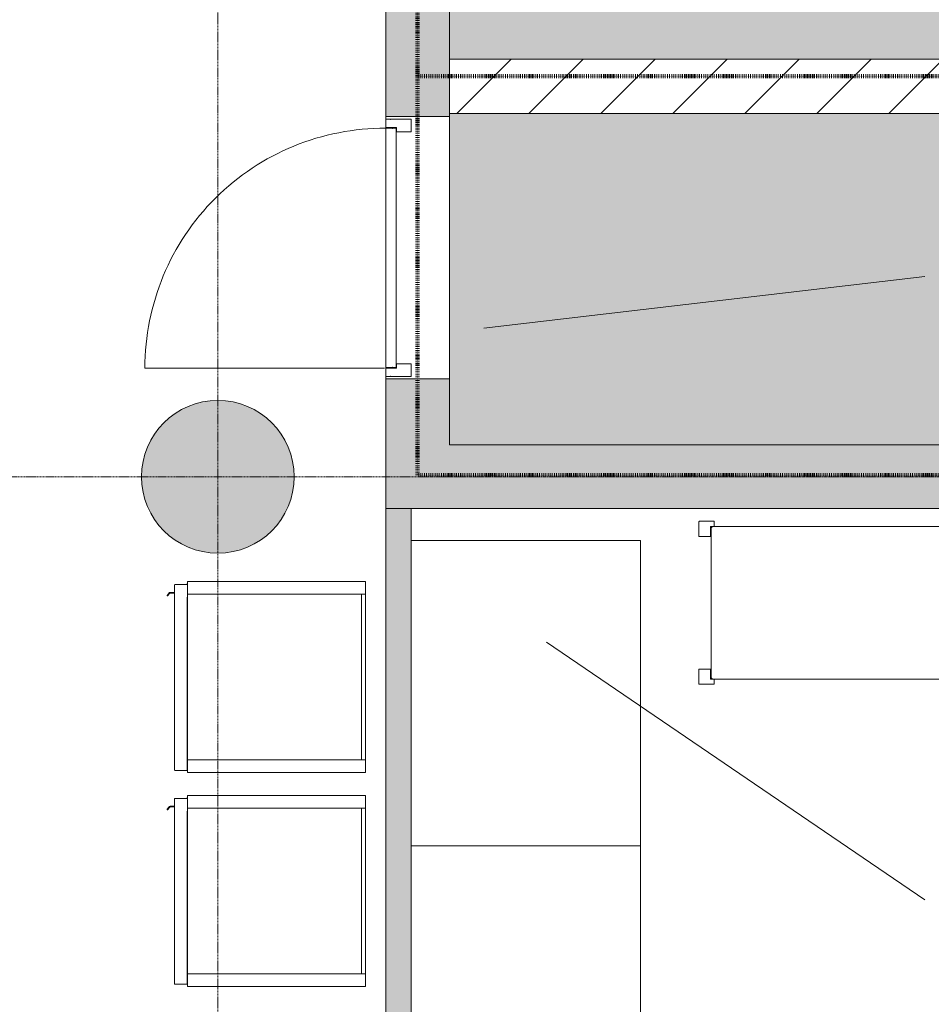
# Model space of a CAD drawing. Header units: millimetres. Extents: x -281 to 121694, y -16481 to 65128.
# Tile 221 of 256: x 16422 to 20003, y 41528 to 45395. Entities that reach past the tile are written whole.
import ezdxf

# ---------------------------------------------------------------- set-up
doc = ezdxf.new("R2010")
doc.units = ezdxf.units.MM
for name, pattern in [('ARC FS 060 minutes', [7.2, 2.4, -1.6, 0, -1.6, 0, -1.6]), ('Grid Line', [12, 6, -2, 2, -2]), ('NLRS_Dash-0_6mm_Space-0_6mm_cpz', [1.2, 0.6, -0.6])]:
    doc.linetypes.add(name, pattern=pattern)
for name, color, linetype, lineweight in [('A--A23__Vloeren', 8, 'Continuous', 5), ('A--A2__Ruwbouw', 8, 'Continuous', 5), ('A--L$01A__Algemeen', 7, 'Continuous', 5), ('A--L$07A__Stramien', 1, 'Continuous', 5), ('A--L21__Buitenwanden', 3, 'Continuous', 5), ('A--L22__Binnenwanden', 2, 'Continuous', 5), ('A--L23__Vloeren', 3, 'Continuous', 5), ('A--L28__Hoofddraagconstructies', 3, 'Continuous', 5), ('A--L3__Afbouw', 2, 'Continuous', 5), ('A--L5__InstallatiesW', 7, 'Continuous', 5), ('A--L82__LosseGebruikersInvent', 1, 'Continuous', 5), ('A--L8__LosseInventaris', 1, 'Continuous', 5), ('A--LD30__DetailPenMiddel', 3, 'NLRS_Dash-0_6mm_Space-0_6mm_cpz', 5), ('A--TR9__AlgVoorz', 1, 'Continuous', 5)]:
    doc.layers.add(name, color=color, linetype=linetype, lineweight=lineweight)

# ---------------------------------------------------------------- blocks, each defined once
blk = doc.blocks.new('TBR-B-BWK-C-BES-ARC-R25_rvt-1-L_80_ 13')
at = {"layer": 'A--A2__Ruwbouw'}
h = blk.add_hatch(color=21, dxfattribs=at)
h.paths.add_polyline_path([(18110, 43725), (18110, 43985), (17860, 43985), (17860, 43725), (17938.6, 43725)])
h.paths.add_polyline_path([(17860, 45015), (18110, 45015), (18110, 46090), (17860, 46090), (17860, 45343.1)])
h.paths.add_polyline_path([(17860, 47540), (18110, 47540), (18110, 49790), (17860, 49790), (17860, 47676.6)])
blk.add_hatch(color=21, dxfattribs=at).paths.add_polyline_path([(20178.7, 43475), (22240, 43475), (22240, 43725), (17860, 43725), (17860, 43475), (19805.3, 43475)])
at = {"layer": 'A--L28__Hoofddraagconstructies'}
blk.add_hatch(color=21, dxfattribs=at).paths.add_polyline_path([(17200, 43300), (17258.5, 43305.8), (17314.8, 43322.8), (17366.7, 43350.6), (17412.1, 43387.9), (17449.4, 43433.3), (17477.2, 43485.2), (17494.2, 43541.5), (17500, 43600), (17494.2, 43658.5), (17477.2, 43714.8), (17449.4, 43766.7), (17412.1, 43812.1), (17366.7, 43849.4), (17314.8, 43877.2), (17258.5, 43894.2), (17200, 43900), (17141.5, 43894.2), (17085.2, 43877.2), (17033.3, 43849.4), (16987.9, 43812.1), (16950.6, 43766.7), (16922.8, 43714.8), (16905.8, 43658.5), (16900, 43600), (16905.8, 43541.5), (16922.8, 43485.2), (16950.6, 43433.3), (16987.9, 43387.9), (17033.3, 43350.6), (17085.2, 43322.8), (17141.5, 43305.8), (17191.9, 43300.8)])
at = {"layer": 'A--L22__Binnenwanden', "color": 241, "lineweight": 18}
for p, q in [((17860, 46090), (17860, 45015)), ((18110, 45015), (18110, 45240)), ((17860, 45015), (18110, 45015)), ((17860, 45004), (17860, 45015)), ((18110, 45015), (18110, 43985)), ((17860, 44968.5), (17860, 44971)), ((17860, 44027), (17860, 44029.5)), ((17860, 43985), (17860, 43994)), ((17860, 43985), (17860, 43725)), ((18110, 43985), (17860, 43985)), ((18110, 43725), (18110, 43985)), ((17860, 43725), (17860, 43475)), ((21990, 43725), (18110, 43725)), ((17860, 43475), (22240, 43475))]:
    blk.add_line(p, q, dxfattribs=at)
at = {"layer": 'A--L28__Hoofddraagconstructies', "color": 241, "lineweight": 18}
for start, end in [(0, 180), (180, 0)]:
    blk.add_arc((17200, 43600), 300, start, end, dxfattribs=at)
blk = doc.blocks.new('65_GM_LIB_fire separation vertical_gen_arc - 060 minutes-2389495-L_80_ 13')
at = {"layer": 'A--L$01A__Algemeen', "linetype": 'ARC FS 060 minutes', "lineweight": 100}
blk.add_line((0, 0), (6152.2, 0), dxfattribs=at)
blk = doc.blocks.new('65_GM_LIB_fire separation vertical_gen_arc - 060 minutes-2429407-L_80_ 13')
at = {"layer": 'A--L$01A__Algemeen', "linetype": 'ARC FS 060 minutes', "lineweight": 100}
blk.add_line((0, 0), (4202, 0), dxfattribs=at)
blk = doc.blocks.new('TBR-B-INS-BR-ARC-R25_rvt-1-L_80_ 13')
at = {"layer": 'A--L$01A__Algemeen', "color": 130, "lineweight": 9}
for name, p, rotation in [('65_GM_LIB_fire separation vertical_gen_arc - 060 minutes-2389495-L_80_ 13', (17985, 43606.5), 89.9999999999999), ('65_GM_LIB_fire separation vertical_gen_arc - 060 minutes-2429407-L_80_ 13', (22187, 45173.5), 180), ('65_GM_LIB_fire separation vertical_gen_arc - 060 minutes-2429407-L_80_ 13', (22187, 43606.5), 180)]:
    blk.add_blockref(name, p, dxfattribs=dict(at, rotation=rotation))
blk = doc.blocks.new('NLRS_66_GM_ruimtereservering  lift_gen_cpz - NLRS_66_GM_ruimtereservering  lift_gen_cpz-32637560-L_80_ 13')
at = {"layer": 'A--L5__InstallatiesW'}
for p, q in [((-1940, 1150), (-1940, -1150)), ((-1940, -1150), (1940, -1150))]:
    blk.add_line(p, q, dxfattribs=at)
blk = doc.blocks.new('NLRS_30_DO_WB_deur enkel draai-SH_gen_cpz1 - 32_31_05_deur enkel gesloten_gen_plaatstaal_1010x2440-51067104-L_80_ 13')
at = {"layer": 'A--L3__Afbouw'}
for p, q in [((-472, 50), (-505, 50)), ((-505, 50), (-505, 32.8)), ((-472, 8.8), (-472, 50)), ((505, 50), (472, 50)), ((472, 50), (472, 8.8)), ((505, 32.8), (505, 50)), ((-505, 32.8), (-504, 32.8)), ((-504, 32), (-505, 32)), ((-505, 32), (-505, -32)), ((-504, 32.8), (-504, 32)), ((-473, 8), (-473, 8.8)), ((-473, 8.8), (-472, 8.8)), ((-455, 8), (-473, 8)), ((-455, -35), (-455, 8)), ((455, 8), (455, -35)), ((473, 8), (455, 8)), ((472, 8.8), (473, 8.8)), ((473, 8.8), (473, 8)), ((504, 32), (504, 32.8)), ((504, 32.8), (505, 32.8)), ((505, 32), (504, 32)), ((505, -32), (505, 32)), ((-505, -32), (-504, -32)), ((-504, -32.8), (-505, -32.8)), ((-505, -32.8), (-505, -50)), ((-504, -32), (-504, -32.8)), ((-456, -35.8), (-456, -35)), ((-456, -35), (-455, -35)), ((-455, -35.8), (-456, -35.8)), ((-455, -50), (-455, -35.8)), ((455, -35), (456, -35)), ((456, -35.8), (455, -35.8)), ((455, -35.8), (455, -50)), ((456, -35), (456, -35.8)), ((504, -32.8), (504, -32)), ((504, -32), (505, -32)), ((505, -32.8), (504, -32.8)), ((505, -50), (505, -32.8)), ((-505, -50), (-455, -50)), ((455, -50), (505, -50))]:
    blk.add_line(p, q, dxfattribs=at)
blk = doc.blocks.new('NLRS_30_DO_UN_paneel dicht-SH_gen_cpz - 32_30_paneel_gen-63257639-L_80_ 13')
at = {"layer": 'A--L3__Afbouw'}
for p, q in [((469.5, 20), (-469.5, 20)), ((-469.5, 20), (-469.5, 5.8)), ((-469.5, 5.8), (-468.5, 5.8)), ((-468.5, 5), (-469.5, 5)), ((-469.5, 5), (-469.5, -5)), ((-468.5, 5.8), (-468.5, 5)), ((468.5, 5), (468.5, 5.8)), ((468.5, 5.8), (469.5, 5.8)), ((469.5, 5), (468.5, 5)), ((469.5, 5.8), (469.5, 20)), ((469.5, -5), (469.5, 5)), ((-469.5, -5), (-468.5, -5)), ((-468.5, -5.8), (-469.5, -5.8)), ((-469.5, -5.8), (-469.5, -20)), ((-469.5, -20), (469.5, -20)), ((-468.5, -5), (-468.5, -5.8)), ((468.5, -5.8), (468.5, -5)), ((468.5, -5), (469.5, -5)), ((469.5, -5.8), (468.5, -5.8)), ((469.5, -20), (469.5, -5.8))]:
    blk.add_line(p, q, dxfattribs=at)
blk = doc.blocks.new('NLRS_30_DO_UN_clearance zone-SH_gen_cpz - NLRS_30_DO_UN_clearance zone-SH_gen_cpz-63257640-L_80_ 13')
at = {"layer": 'A--L3__Afbouw'}
blk.add_line((-472, 966.5), (-472, 25), dxfattribs=at)
blk.add_arc((-472, 25), 941.5, 359.6957, 90, dxfattribs=at)
blk = doc.blocks.new('NLRS_82_SE_UN_koelkast_vriezer_incubator_gen_kad - vriezer dxbxh 750x750x1600-49275504-L_80_ 13')
at = {"layer": 'A--L8__LosseInventaris'}
for p, q in [((-280.3, 79), (-330.3, 79)), ((-330.3, 79), (-330.3, -621)), ((-280.3, 79), (369.7, 79)), ((-280.3, 63), (-280.3, 79)), ((-280.3, -621), (-280.3, 79)), ((369.7, 79), (369.7, 63)), ((419.7, 79), (369.7, 79)), ((369.7, 79), (369.7, -621)), ((419.7, -621), (419.7, 79)), ((369.7, 63), (-280.3, 63)), ((-280.3, 63), (369.7, 63)), ((-280.3, -621), (-280.3, 63)), ((369.7, -621), (369.7, 63)), ((-330.3, -621), (-280.3, -621)), ((-318.8, -621), (-268.8, -621)), ((-318.8, -670), (-318.8, -621)), ((369.7, -621), (-280.3, -621)), ((-268.8, -622), (-268.8, -621)), ((411.2, -622), (-268.8, -622)), ((369.7, -621), (419.7, -621)), ((411.2, -670), (411.2, -622)), ((-317.8, -671), (410.2, -671)), ((-287.8, -671), (-287.8, -688.7)), ((-286, -692.5), (-276.3, -700.6)), ((-285.3, -687.5), (-285.3, -671)), ((-274.5, -698.9), (-283.5, -691.3))]:
    blk.add_line(p, q, dxfattribs=at)
for centre, radius, start, end in [((-305.3, -621), 15, 180, 204.8987), ((-282.8, -688.7), 5, 180, 230), ((-280.3, -687.5), 5, 180, 230), ((-275.3, -699.8), 1.26, 220, 50)]:
    blk.add_arc(centre, radius, start, end, dxfattribs=at)
for points, knots in [([(-317.8, -671), (-317.9, -671), (-318, -671), (-318.2, -670.9), (-318.3, -670.9), (-318.4, -670.8), (-318.5, -670.7), (-318.7, -670.5), (-318.8, -670.3), (-318.8, -670.1), (-318.8, -670)], [0, 0, 0, 0, 0.166667, 0.25, 0.333333, 0.416667, 0.5, 0.666667, 0.833333, 1, 1, 1, 1]), ([(411.2, -670), (411.2, -670.1), (411.2, -670.3), (411.1, -670.5), (410.9, -670.7), (410.8, -670.8), (410.7, -670.9), (410.6, -670.9), (410.4, -671), (410.3, -671), (410.2, -671)], [-1, -1, -1, -1, -0.833333, -0.666667, -0.5, -0.416667, -0.333333, -0.25, -0.166667, 0, 0, 0, 0])]:
    blk.add_open_spline(points, degree=3, knots=knots, dxfattribs=at)
blk = doc.blocks.new('NLRS_82_FU_UN_lab en spoel tafels_gen_kad - labtafel dxbxh 900x1200x950-V282-L_80_ 13')
at = {"layer": 'A--L$01A__Algemeen'}
for p, q in [((600, 637.3), (-600, 637.3)), ((-600, 637.3), (-600, -262.7)), ((600, -262.7), (600, 637.3))]:
    blk.add_line(p, q, dxfattribs=at)
blk = doc.blocks.new('NLRS_82_FU_UN_schappen_gen_kad - schappen groot dxbxh 600x1500x2100-V441-L_80_ 13')
at = {"layer": 'A--L8__LosseInventaris'}
for p, q in [((-750, 18), (-750, -38)), ((-692, 20), (-748, 20)), ((-703, 0), (-692, 0)), ((692, 0), (-692, 0)), ((-690, 2), (-690, 18)), ((690, 18), (690, 2)), ((748, 20), (692, 20)), ((750, -38), (750, 18)), ((-705, -38), (-705, -2)), ((-702.5, -5), (-702.5, -595)), ((692, 0), (703, 0)), ((702.5, -595), (702.5, -5)), ((705, -2), (705, -38)), ((-748, -40), (-707, -40)), ((707, -40), (748, -40)), ((-750, -562), (-750, -618)), ((-707, -560), (-748, -560)), ((-705, -598), (-705, -562)), ((705, -562), (705, -598)), ((748, -560), (707, -560)), ((750, -618), (750, -562)), ((-692, -600), (-703, -600)), ((-692, -600), (692, -600)), ((-690, -618), (-690, -602)), ((690, -602), (690, -618)), ((703, -600), (692, -600)), ((-748, -620), (-692, -620)), ((692, -620), (748, -620))]:
    blk.add_line(p, q, dxfattribs=at)
at = {"layer": 'A--L8__LosseInventaris', "flags": 128}
for points in [[(-698.1, 0), (-698.3, -0.1), (-698.5, -0.1), (-698.7, -0.1), (-698.9, -0.2), (-699.1, -0.3), (-699.3, -0.3), (-699.4, -0.4), (-699.6, -0.5), (-699.8, -0.6), (-700, -0.7), (-700.2, -0.8), (-700.3, -0.9), (-700.5, -1), (-700.6, -1.1), (-700.8, -1.2), (-700.9, -1.4), (-701.1, -1.5), (-701.2, -1.7), (-701.4, -1.8), (-701.5, -2), (-701.6, -2.1), (-701.7, -2.3), (-701.8, -2.5), (-701.9, -2.6), (-702, -2.8), (-702.1, -3), (-702.2, -3.2), (-702.2, -3.4), (-702.3, -3.6), (-702.3, -3.8), (-702.4, -4), (-702.4, -4.2), (-702.5, -4.3), (-702.5, -4.5), (-702.5, -4.7), (-702.5, -4.9), (-702.5, -5)], [(-701.7, -2.3), (-701.8, -2.5), (-701.9, -2.6), (-702, -2.8), (-702.1, -3), (-702.2, -3.2), (-702.2, -3.4), (-702.3, -3.6), (-702.3, -3.8), (-702.4, -4), (-702.4, -4.2), (-702.5, -4.3), (-702.5, -4.5), (-702.5, -4.7), (-702.5, -4.9)], [(-701.7, -2.3), (-701.8, -2.5), (-701.9, -2.6), (-702, -2.8), (-702.1, -3), (-702.2, -3.2), (-702.2, -3.4), (-702.3, -3.6), (-702.3, -3.8), (-702.4, -4), (-702.4, -4.2), (-702.5, -4.3), (-702.5, -4.5), (-702.5, -4.7), (-702.5, -4.9)], [(-701.7, -2.3), (-701.8, -2.5), (-701.9, -2.6), (-702, -2.8), (-702.1, -3), (-702.2, -3.2), (-702.2, -3.4), (-702.3, -3.6), (-702.3, -3.8), (-702.4, -4), (-702.4, -4.2), (-702.5, -4.3), (-702.5, -4.5), (-702.5, -4.7), (-702.5, -4.9)], [(-701.7, -2.3), (-701.8, -2.5), (-701.9, -2.6), (-702, -2.8), (-702.1, -3), (-702.2, -3.2), (-702.2, -3.4), (-702.3, -3.6), (-702.3, -3.8), (-702.4, -4), (-702.4, -4.2), (-702.5, -4.3), (-702.5, -4.5), (-702.5, -4.7), (-702.5, -4.9)], [(-698.1, 0), (-698.3, -0.1), (-698.5, -0.1), (-698.7, -0.1), (-698.9, -0.2), (-699.1, -0.3), (-699.3, -0.3), (-699.4, -0.4), (-699.6, -0.5), (-699.8, -0.6), (-700, -0.7), (-700.2, -0.8)], [(-698.1, 0), (-698.3, -0.1), (-698.5, -0.1), (-698.7, -0.1), (-698.9, -0.2), (-699.1, -0.3), (-699.3, -0.3), (-699.4, -0.4), (-699.6, -0.5), (-699.8, -0.6), (-700, -0.7), (-700.2, -0.8)], [(-698.1, 0), (-698.3, -0.1), (-698.5, -0.1), (-698.7, -0.1), (-698.9, -0.2), (-699.1, -0.3), (-699.3, -0.3), (-699.4, -0.4), (-699.6, -0.5), (-699.8, -0.6), (-700, -0.7), (-700.2, -0.8)], [(-698.1, 0), (-698.3, -0.1), (-698.5, -0.1), (-698.7, -0.1), (-698.9, -0.2), (-699.1, -0.3), (-699.3, -0.3), (-699.4, -0.4), (-699.6, -0.5), (-699.8, -0.6), (-700, -0.7), (-700.2, -0.8)], [(700.2, -0.8), (700, -0.7), (699.9, -0.6), (699.7, -0.5), (699.5, -0.4), (699.3, -0.3), (699.1, -0.3), (698.9, -0.2), (698.7, -0.2), (698.5, -0.1), (698.3, -0.1), (698.2, 0)], [(700.2, -0.8), (700, -0.7), (699.9, -0.6), (699.7, -0.5), (699.5, -0.4), (699.3, -0.3), (699.1, -0.3), (698.9, -0.2), (698.7, -0.2), (698.5, -0.1), (698.3, -0.1), (698.2, 0)], [(700.2, -0.8), (700, -0.7), (699.9, -0.6), (699.7, -0.5), (699.5, -0.4), (699.3, -0.3), (699.1, -0.3), (698.9, -0.2), (698.7, -0.2), (698.5, -0.1), (698.3, -0.1), (698.2, 0)], [(702.5, -5), (702.5, -4.8), (702.5, -4.6), (702.5, -4.4), (702.4, -4.2), (702.4, -4), (702.4, -3.8), (702.3, -3.6), (702.2, -3.4), (702.2, -3.2), (702.1, -3.1), (702, -2.9), (701.9, -2.7), (701.8, -2.5), (701.7, -2.3), (701.6, -2.2), (701.5, -2), (701.4, -1.9), (701.3, -1.7), (701.1, -1.6), (701, -1.4), (700.8, -1.3), (700.7, -1.1), (700.5, -1), (700.4, -0.9), (700.2, -0.8), (700, -0.7), (699.9, -0.6), (699.7, -0.5), (699.5, -0.4), (699.3, -0.3), (699.1, -0.3), (698.9, -0.2), (698.7, -0.2), (698.5, -0.1), (698.3, -0.1), (698.2, 0)], [(700.2, -0.8), (700, -0.7), (699.9, -0.6), (699.7, -0.5), (699.5, -0.4), (699.3, -0.3), (699.1, -0.3), (698.9, -0.2), (698.7, -0.2), (698.5, -0.1), (698.3, -0.1), (698.2, 0)], [(702.5, -5), (702.5, -4.8), (702.5, -4.6), (702.5, -4.4), (702.4, -4.2), (702.4, -4), (702.4, -3.8), (702.3, -3.6), (702.2, -3.4), (702.2, -3.2), (702.1, -3.1), (702, -2.9), (701.9, -2.7), (701.8, -2.5), (701.7, -2.3)], [(702.5, -5), (702.5, -4.8), (702.5, -4.6), (702.5, -4.4), (702.4, -4.2), (702.4, -4), (702.4, -3.8), (702.3, -3.6), (702.2, -3.4), (702.2, -3.2), (702.1, -3.1), (702, -2.9), (701.9, -2.7), (701.8, -2.5), (701.7, -2.3)], [(702.5, -5), (702.5, -4.8), (702.5, -4.6), (702.5, -4.4), (702.4, -4.2), (702.4, -4), (702.4, -3.8), (702.3, -3.6), (702.2, -3.4), (702.2, -3.2), (702.1, -3.1), (702, -2.9), (701.9, -2.7), (701.8, -2.5), (701.7, -2.3)], [(702.5, -5), (702.5, -4.8), (702.5, -4.6), (702.5, -4.4), (702.4, -4.2), (702.4, -4), (702.4, -3.8), (702.3, -3.6), (702.2, -3.4), (702.2, -3.2), (702.1, -3.1), (702, -2.9), (701.9, -2.7), (701.8, -2.5), (701.7, -2.3)], [(-702.5, -595), (-702.5, -595.2), (-702.5, -595.4), (-702.5, -595.6), (-702.4, -595.8), (-702.4, -596), (-702.4, -596.2), (-702.3, -596.4), (-702.2, -596.6), (-702.2, -596.8), (-702.1, -596.9), (-702, -597.1), (-701.9, -597.3), (-701.8, -597.5), (-701.7, -597.7)], [(-702.5, -595), (-702.5, -595.2), (-702.5, -595.4), (-702.5, -595.6), (-702.4, -595.8), (-702.4, -596), (-702.4, -596.2), (-702.3, -596.4), (-702.2, -596.6), (-702.2, -596.8), (-702.1, -596.9), (-702, -597.1), (-701.9, -597.3), (-701.8, -597.5), (-701.7, -597.7)], [(-702.5, -595), (-702.5, -595.2), (-702.5, -595.4), (-702.5, -595.6), (-702.4, -595.8), (-702.4, -596), (-702.4, -596.2), (-702.3, -596.4), (-702.2, -596.6), (-702.2, -596.8), (-702.1, -596.9), (-702, -597.1), (-701.9, -597.3), (-701.8, -597.5), (-701.7, -597.7)], [(-702.5, -595), (-702.5, -595.2), (-702.5, -595.4), (-702.5, -595.6), (-702.4, -595.8), (-702.4, -596), (-702.4, -596.2), (-702.3, -596.4), (-702.2, -596.6), (-702.2, -596.8), (-702.1, -596.9), (-702, -597.1), (-701.9, -597.3), (-701.8, -597.5), (-701.7, -597.7), (-701.6, -597.8), (-701.5, -598), (-701.4, -598.1), (-701.3, -598.3), (-701.1, -598.4), (-701, -598.6), (-700.8, -598.7), (-700.7, -598.9), (-700.5, -599), (-700.4, -599.1), (-700.2, -599.2), (-700, -599.3), (-699.9, -599.4), (-699.7, -599.5), (-699.5, -599.6), (-699.3, -599.7), (-699.1, -599.7), (-698.9, -599.8), (-698.7, -599.8), (-698.5, -599.9), (-698.3, -599.9), (-698.2, -600)], [(-702.5, -595), (-702.5, -595.2), (-702.5, -595.4), (-702.5, -595.6), (-702.4, -595.8), (-702.4, -596), (-702.4, -596.2), (-702.3, -596.4), (-702.2, -596.6), (-702.2, -596.8), (-702.1, -596.9), (-702, -597.1), (-701.9, -597.3), (-701.8, -597.5), (-701.7, -597.7)], [(-700.2, -599.2), (-700, -599.3), (-699.9, -599.4), (-699.7, -599.5), (-699.5, -599.6), (-699.3, -599.7), (-699.1, -599.7), (-698.9, -599.8), (-698.7, -599.8), (-698.5, -599.9), (-698.3, -599.9), (-698.2, -600)], [(-700.2, -599.2), (-700, -599.3), (-699.9, -599.4), (-699.7, -599.5), (-699.5, -599.6), (-699.3, -599.7), (-699.1, -599.7), (-698.9, -599.8), (-698.7, -599.8), (-698.5, -599.9), (-698.3, -599.9), (-698.2, -600)], [(-700.2, -599.2), (-700, -599.3), (-699.9, -599.4), (-699.7, -599.5), (-699.5, -599.6), (-699.3, -599.7), (-699.1, -599.7), (-698.9, -599.8), (-698.7, -599.8), (-698.5, -599.9), (-698.3, -599.9), (-698.2, -600)], [(-700.2, -599.2), (-700, -599.3), (-699.9, -599.4), (-699.7, -599.5), (-699.5, -599.6), (-699.3, -599.7), (-699.1, -599.7), (-698.9, -599.8), (-698.7, -599.8), (-698.5, -599.9), (-698.3, -599.9), (-698.2, -600)], [(698.1, -600), (698.3, -599.9), (698.5, -599.9), (698.7, -599.9), (698.9, -599.8), (699.1, -599.7), (699.3, -599.7), (699.4, -599.6), (699.6, -599.5), (699.8, -599.4), (700, -599.3), (700.2, -599.2), (700.3, -599.1), (700.5, -599), (700.6, -598.9), (700.8, -598.8), (700.9, -598.6), (701.1, -598.5), (701.2, -598.3), (701.4, -598.2), (701.5, -598), (701.6, -597.9), (701.7, -597.7), (701.8, -597.5), (701.9, -597.4), (702, -597.2), (702.1, -597), (702.2, -596.8), (702.2, -596.6), (702.3, -596.4), (702.3, -596.2), (702.4, -596), (702.4, -595.8), (702.5, -595.7), (702.5, -595.5), (702.5, -595.3), (702.5, -595.1), (702.5, -595)], [(698.1, -600), (698.3, -599.9), (698.5, -599.9), (698.7, -599.9), (698.9, -599.8), (699.1, -599.7), (699.3, -599.7), (699.4, -599.6), (699.6, -599.5), (699.8, -599.4), (700, -599.3), (700.2, -599.2)], [(698.1, -600), (698.3, -599.9), (698.5, -599.9), (698.7, -599.9), (698.9, -599.8), (699.1, -599.7), (699.3, -599.7), (699.4, -599.6), (699.6, -599.5), (699.8, -599.4), (700, -599.3), (700.2, -599.2)], [(698.1, -600), (698.3, -599.9), (698.5, -599.9), (698.7, -599.9), (698.9, -599.8), (699.1, -599.7), (699.3, -599.7), (699.4, -599.6), (699.6, -599.5), (699.8, -599.4), (700, -599.3), (700.2, -599.2)], [(698.1, -600), (698.3, -599.9), (698.5, -599.9), (698.7, -599.9), (698.9, -599.8), (699.1, -599.7), (699.3, -599.7), (699.4, -599.6), (699.6, -599.5), (699.8, -599.4), (700, -599.3), (700.2, -599.2)], [(701.7, -597.7), (701.8, -597.5), (701.9, -597.4), (702, -597.2), (702.1, -597), (702.2, -596.8), (702.2, -596.6), (702.3, -596.4), (702.3, -596.2), (702.4, -596), (702.4, -595.8), (702.5, -595.7), (702.5, -595.5), (702.5, -595.3), (702.5, -595.1)], [(701.7, -597.7), (701.8, -597.5), (701.9, -597.4), (702, -597.2), (702.1, -597), (702.2, -596.8), (702.2, -596.6), (702.3, -596.4), (702.3, -596.2), (702.4, -596), (702.4, -595.8), (702.5, -595.7), (702.5, -595.5), (702.5, -595.3), (702.5, -595.1)], [(701.7, -597.7), (701.8, -597.5), (701.9, -597.4), (702, -597.2), (702.1, -597), (702.2, -596.8), (702.2, -596.6), (702.3, -596.4), (702.3, -596.2), (702.4, -596), (702.4, -595.8), (702.5, -595.7), (702.5, -595.5), (702.5, -595.3), (702.5, -595.1)], [(701.7, -597.7), (701.8, -597.5), (701.9, -597.4), (702, -597.2), (702.1, -597), (702.2, -596.8), (702.2, -596.6), (702.3, -596.4), (702.3, -596.2), (702.4, -596), (702.4, -595.8), (702.5, -595.7), (702.5, -595.5), (702.5, -595.3), (702.5, -595.1)]]:
    blk.add_lwpolyline(points, dxfattribs=at)
at = {"layer": 'A--L8__LosseInventaris'}
for centre, radius, start, end in [((-748, 18), 2, 90, 180), ((-748, 18), 2, 120, 150), ((-748, 18), 2, 120, 150), ((-703, -2), 2, 90, 180), ((-697.5, -5), 5, 90, 180), ((-697.5, -5), 5, 90, 180), ((-697.5, -5), 5, 90, 180), ((-697.5, -5), 5, 90, 180), ((-697.5, -5), 5, 90, 180), ((-692, 18), 2, 360, 90), ((-692, 2), 2, 270, 360), ((-692, 18), 2, 30, 60), ((-692, 18), 2, 30, 60), ((-692, 2), 2, 300, 330), ((-692, 2), 2, 300, 330), ((692, 18), 2, 90, 180), ((692, 2), 2, 180, 270), ((692, 18), 2, 120, 150), ((692, 18), 2, 120, 150), ((692, 2), 2, 210, 240), ((692, 2), 2, 210, 240), ((697.5, -5), 5, 360, 90), ((697.5, -5), 5, 360, 90), ((697.5, -5), 5, 360, 90), ((697.5, -5), 5, 360, 90), ((697.5, -5), 5, 360, 90), ((748, 18), 2, 360, 90), ((748, 18), 2, 30, 60), ((748, 18), 2, 30, 60), ((-748, -38), 2, 180, 270), ((-707, -38), 2, 270, 360), ((-697.5, -5), 3, 90, 180), ((-697.5, -5), 3, 90, 180), ((-697.5, -5), 3, 90, 180), ((-697.5, -5), 3, 90, 180), ((-697.5, -5), 3, 90, 180), ((-697.5, -5), 3, 90, 180), ((-697.5, -5), 3, 90, 180), ((-697.5, -5), 3, 90, 180), ((-697.5, -5), 3, 90, 180), ((-697.5, -5), 3, 90, 180), ((697.5, -5), 3, 360, 90), ((697.5, -5), 3, 360, 90), ((697.5, -5), 3, 360, 90), ((697.5, -5), 3, 360, 90), ((697.5, -5), 3, 360, 90), ((697.5, -5), 3, 360, 90), ((697.5, -5), 3, 360, 90), ((697.5, -5), 3, 360, 90), ((697.5, -5), 3, 360, 90), ((697.5, -5), 3, 360, 90), ((703, -2), 2, 0, 90), ((707, -38), 2, 180, 270), ((748, -38), 2, 270, 360), ((-748, -38), 2, 210, 240), ((-748, -38), 2, 210, 240), ((-707, -38), 2, 300, 330), ((-707, -38), 2, 300, 330), ((707, -38), 2, 210, 240), ((707, -38), 2, 210, 240), ((748, -38), 2, 300, 330), ((748, -38), 2, 300, 330), ((-748, -562), 2, 90, 180), ((-748, -562), 2, 120, 150), ((-748, -562), 2, 120, 150), ((-707, -562), 2, 0, 90), ((-707, -562), 2, 30, 60), ((-707, -562), 2, 30, 60), ((707, -562), 2, 90, 180), ((707, -562), 2, 120, 150), ((707, -562), 2, 120, 150), ((748, -562), 2, 0, 90), ((748, -562), 2, 30, 60), ((748, -562), 2, 30, 60), ((-748, -618), 2, 180, 270), ((-703, -598), 2, 180, 270), ((-697.5, -595), 5, 180, 270), ((-697.5, -595), 5, 180, 270), ((-697.5, -595), 5, 180, 270), ((-697.5, -595), 5, 180, 270), ((-697.5, -595), 5, 180, 270), ((-697.5, -595), 3, 180, 270), ((-697.5, -595), 3, 180, 270), ((-697.5, -595), 3, 180, 270), ((-697.5, -595), 3, 180, 270), ((-697.5, -595), 3, 180, 270), ((-697.5, -595), 3, 180, 270), ((-697.5, -595), 3, 180, 270), ((-697.5, -595), 3, 180, 270), ((-697.5, -595), 3, 180, 270), ((-697.5, -595), 3, 180, 270), ((-692, -602), 2, 0, 90), ((-692, -618), 2, 270, 0), ((-692, -602), 2, 30, 60), ((-692, -602), 2, 30, 60), ((692, -602), 2, 90, 180), ((692, -618), 2, 180, 270), ((692, -602), 2, 120, 150), ((692, -602), 2, 120, 150), ((697.5, -595), 3, 270, 0), ((697.5, -595), 3, 270, 0), ((697.5, -595), 5, 270, 0), ((697.5, -595), 3, 270, 0), ((697.5, -595), 3, 270, 0), ((697.5, -595), 5, 270, 0), ((697.5, -595), 3, 270, 0), ((697.5, -595), 3, 270, 0), ((697.5, -595), 5, 270, 0), ((697.5, -595), 3, 270, 0), ((697.5, -595), 3, 270, 0), ((697.5, -595), 5, 270, 0), ((697.5, -595), 3, 270, 0), ((697.5, -595), 3, 270, 0), ((697.5, -595), 5, 270, 0), ((703, -598), 2, 270, 0), ((748, -618), 2, 270, 0), ((-748, -618), 2, 210, 240), ((-748, -618), 2, 210, 240), ((-692, -618), 2, 300, 330), ((-692, -618), 2, 300, 330), ((692, -618), 2, 210, 240), ((692, -618), 2, 210, 240), ((748, -618), 2, 300, 330), ((748, -618), 2, 300, 330)]:
    blk.add_arc(centre, radius, start, end, dxfattribs=at)

msp = doc.modelspace()

# ---------------------------------------------------------------- hatches: boundary and pattern name
at = {"layer": 'A--A23__Vloeren'}
msp.add_hatch(color=10, dxfattribs=at).paths.add_polyline_path([(18110, 43725), (21990, 43725), (21990, 43985), (22126, 43985), (22126, 45015), (21990, 45015), (21990, 45026), (18110, 45026), (18110, 43985)])
at = {"layer": 'A--A2__Ruwbouw'}
h = msp.add_hatch(dxfattribs=at)
h.set_pattern_fill('FP_94', color=256, angle=-315, style=0, pattern_type=2)
h.set_pattern_definition([(225, (20050, 45240), (141.421, -141.421), [])])
h.paths.add_polyline_path([(21990, 45026), (21990, 45240), (18110, 45240), (18110, 45026), (21672.1, 45026)])
h = msp.add_hatch(color=256, dxfattribs=at)
h.paths.add_polyline_path([(17938.6, 30525), (17960, 30525), (17960, 38375), (17860, 38375), (17860, 30525)])
h.paths.add_polyline_path([(17860, 39875), (17960, 39875), (17960, 43475), (17860, 43475), (17860, 40251.8)])
at = {"layer": 'A--L$01A__Algemeen'}
msp.add_hatch(color=256, dxfattribs=at).paths.add_polyline_path([(18685.3, 45240), (21990, 45240), (21990, 47540), (21890, 47540), (21890, 45540), (18390, 45540), (18390, 47540), (18110, 47540), (18110, 45240), (18390, 45240)])

# ---------------------------------------------------------------- linework, layer by layer
at = {"layer": 'A--L$07A__Stramien', "linetype": 'Grid Line'}
for p, q in [((17200, 64428.4), (17200, 5044.8)), ((100373, 43600), (-281.1, 43600))]:
    msp.add_line(p, q, dxfattribs=at)
at = {"layer": 'A--L21__Buitenwanden'}
for p, q in [((18110, 45240), (18110, 45026)), ((18110, 45026), (21990, 45026)), ((17960, 43475), (17860, 43475)), ((17860, 43475), (17860, 39875)), ((17960, 39875), (17960, 43475))]:
    msp.add_line(p, q, dxfattribs=at)
at = {"layer": 'A--L23__Vloeren', "color": 7}
for p, q in [((17860, 45004), (17860, 45015)), ((18110, 45015), (18110, 43985)), ((17860, 44968.5), (17860, 44971)), ((17860, 44027), (17860, 44029.5)), ((17860, 43985), (17860, 43994))]:
    msp.add_line(p, q, dxfattribs=at)
at = {"layer": 'A--LD30__DetailPenMiddel', "linetype": 'Continuous'}
for p, q in [((18110, 47540), (18110, 45240)), ((18110, 45240), (21990, 45240))]:
    msp.add_line(p, q, dxfattribs=at)
at = {"layer": 'A--TR9__AlgVoorz'}
for p, q in [((18245.6, 44183.1), (19977.6, 44386.1)), ((18491.4, 42951), (19977.6, 41938.4))]:
    msp.add_line(p, q, dxfattribs=at)

# ---------------------------------------------------------------- block references
at = {"lineweight": 5}
for name in ['TBR-B-INS-BR-ARC-R25_rvt-1-L_80_ 13', 'TBR-B-BWK-C-BES-ARC-R25_rvt-1-L_80_ 13']:
    msp.add_blockref(name, (0, 0), dxfattribs=at)
at = {"layer": 'A--L3__Afbouw', "rotation": 89.9999999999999}
for name, p in [('NLRS_30_DO_UN_clearance zone-SH_gen_cpz - NLRS_30_DO_UN_clearance zone-SH_gen_cpz-63257640-L_80_ 13', (17880, 44499)), ('NLRS_30_DO_WB_deur enkel draai-SH_gen_cpz1 - 32_31_05_deur enkel gesloten_gen_plaatstaal_1010x2440-51067104-L_80_ 13', (17910, 44499)), ('NLRS_30_DO_UN_paneel dicht-SH_gen_cpz - 32_30_paneel_gen-63257639-L_80_ 13', (17880, 44499))]:
    msp.add_blockref(name, p, dxfattribs=at)
at = {"layer": 'A--L5__InstallatiesW'}
msp.add_blockref('NLRS_66_GM_ruimtereservering  lift_gen_cpz - NLRS_66_GM_ruimtereservering  lift_gen_cpz-32637560-L_80_ 13', (20050, 46390), dxfattribs=at)
at = {"layer": 'A--L82__LosseGebruikersInvent', "rotation": 269.9999999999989}
for p in [(18222.7, 42750), (18222.7, 41550)]:
    msp.add_blockref('NLRS_82_FU_UN_lab en spoel tafels_gen_kad - labtafel dxbxh 900x1200x950-V282-L_80_ 13', p, dxfattribs=at)
at = {"layer": 'A--L8__LosseInventaris'}
msp.add_blockref('NLRS_82_FU_UN_schappen_gen_kad - schappen groot dxbxh 600x1500x2100-V441-L_80_ 13', (19840, 43405), dxfattribs=at)
at = {"layer": 'A--L8__LosseInventaris', "rotation": 269.9999999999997}
for p in [(17701.4, 42858), (17701.4, 42018)]:
    msp.add_blockref('NLRS_82_SE_UN_koelkast_vriezer_incubator_gen_kad - vriezer dxbxh 750x750x1600-49275504-L_80_ 13', p, dxfattribs=at)

doc.saveas('drawing.dxf')
